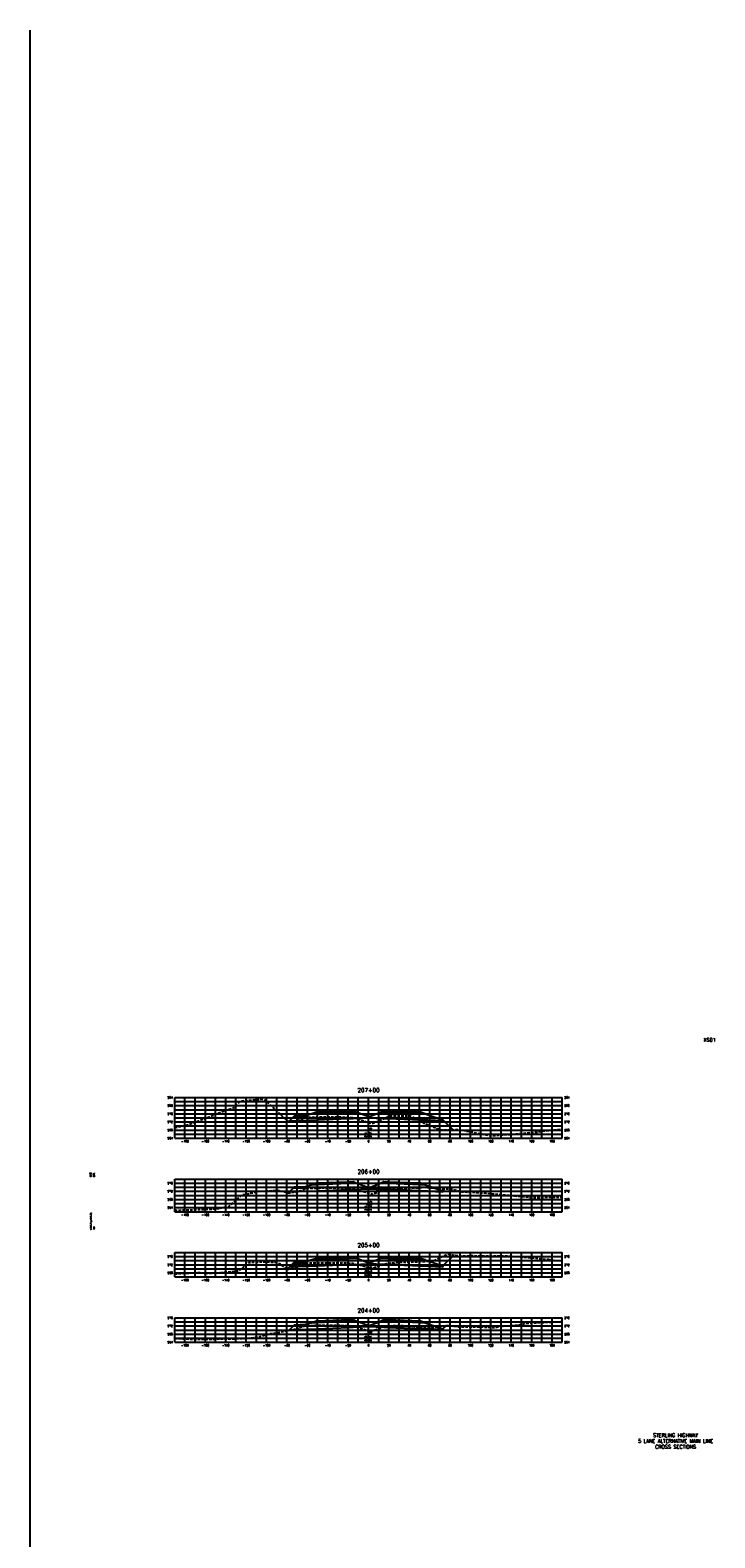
# Model space of a CAD drawing. Extents: x 37 to 10140, y -1968 to 9206.
# Tile 77 of 105: x 2898 to 3570, y 7728 to 9206. Entities that reach past the tile are written whole.
import ezdxf
from ezdxf.enums import TextEntityAlignment as Align

# ---------------------------------------------------------------- set-up
doc = ezdxf.new("R2010")
doc.units = 0
doc.header["$LTSCALE"] = 20
doc.header["$MEASUREMENT"] = 0
doc.linetypes.add('HIDDEN_050%', pattern=[0.1875, 0.125, -0.0625])
doc.layers.get('0').update_dxf_attribs({"color": 101})
for name, color, linetype in [('S-AT-TXT175', 6, 'Continuous'), ('S-AT-TXT80', 1, 'Continuous'), ('XDATUM', 3, 'Continuous'), ('XEG', 1, 'HIDDEN_050%'), ('XFG', 2, 'Continuous'), ('XGRID', 251, 'Continuous'), ('XGRIDT', 2, 'Continuous'), ('XREF-BORDER', 7, 'Continuous')]:
    doc.layers.add(name, color=color, linetype=linetype)
doc.styles.add('L100', font='simplex.shx', dxfattribs={"height": 2})
doc.styles.add('L175', font='ROMANSM.shx', dxfattribs={"height": 3.5})
doc.styles.add('L80', font='ROMANSM.shx', dxfattribs={"height": 1.6})

# ---------------------------------------------------------------- blocks, each defined once
blk = doc.blocks.new('03025_00_att1')
at = {"layer": 'S-AT-TXT175', "style": 'L175'}
for tag, p in [('NUM', (32.402, 20.822)), ('LINE1', (30.64, 1.444)), ('LINE2', (30.64, 1.161)), ('LINE3', (30.64, 0.877))]:
    blk.add_attdef(tag, text='', height=0.175, dxfattribs=at).set_placement(p, align=Align.CENTER)
at = {"layer": 'S-AT-TXT80', "style": 'L80'}
for tag, p in [('DESIGNED', (2.094, 14.201)), ('CHECKED', (2.265, 14.201)), ('DRAFTED', (2.436, 14.201)), ('PCTB', (2.094, 11.605)), ('PSCALE', (2.265, 11.605)), ('PVIEW', (2.436, 11.605))]:
    blk.add_attdef(tag, p, '', height=0.08, rotation=90, dxfattribs=at)

msp = doc.modelspace()

# ---------------------------------------------------------------- linework, layer by layer
msp.add_line((2898.2, 5156.3), (2898.2, 9206.2))
at = {"layer": 'XDATUM', "flags": 128}
for points in [[(3151.4, 8136.1), (3152.4, 8137), (3179, 8138.1), (3211, 8139.4), (3215, 8139.5), (3230, 8140.1), (3245, 8139.5), (3249, 8139.4), (3281, 8138.1), (3303, 8137.2), (3303, 8138.1), (3312.9, 8128.2)], [(3151.4, 8066.5), (3152.4, 8067.4), (3179, 8068.5), (3211, 8069.8), (3215, 8069.9), (3230, 8070.5), (3245, 8069.9), (3249, 8069.8), (3281, 8068.5), (3303, 8067.6), (3303, 8068.5), (3304.8, 8070.3)], [(3150, 7991.4), (3152.4, 7993.8), (3179, 7994.9), (3211, 7996.2), (3215, 7996.3), (3230, 7996.9), (3245, 7996.3), (3249, 7996.2), (3281, 7994.9), (3303, 7994), (3303, 7994.9), (3313.7, 8005.5)], [(3151.8, 7931.6), (3152.4, 7932.2), (3179, 7933.3), (3211, 7934.6), (3215, 7934.7), (3230, 7935.3), (3245, 7934.7), (3249, 7934.6), (3281, 7933.3), (3303, 7932.4), (3303, 7933.3), (3306.3, 7936.6)]]:
    msp.add_lwpolyline(points, dxfattribs=at)
at = {"layer": 'XEG', "flags": 128}
for points in [[(3040, 8130.1), (3056.7, 8134.4), (3080.7, 8143.8), (3085.7, 8145.8), (3087.9, 8146.6), (3098.1, 8150.1), (3099.3, 8151.9), (3105.5, 8156.7), (3125.3, 8158.2), (3126.4, 8158.3), (3127.3, 8158.3), (3128.1, 8157.7), (3151.5, 8136), (3154.4, 8136.3), (3159.6, 8137.2), (3163.8, 8138.8), (3167.4, 8140.2), (3169.5, 8140.5), (3171, 8140.7), (3179.5, 8140.9), (3191.4, 8141.1), (3204.9, 8140.8), (3210.6, 8140.6), (3212.1, 8140.5), (3214.7, 8140.3), (3223.4, 8137.6), (3230, 8135.5), (3233.3, 8134.4), (3242, 8138), (3250.8, 8141.9), (3262.3, 8141.9), (3270.8, 8142.1), (3283.3, 8135.4), (3300.2, 8128.3), (3313.3, 8128.2), (3317.7, 8128.7), (3345.9, 8123.2), (3349.6, 8122.3), (3368.9, 8123.8), (3370.8, 8123.8), (3380.8, 8124.9), (3396.2, 8126.1), (3399.9, 8126.8), (3420, 8129)], [(3040, 8049.5), (3069.1, 8050.3), (3080.3, 8050.8), (3082.8, 8051.1), (3093.4, 8053.5), (3094.5, 8054.5), (3106.2, 8064.8), (3117.1, 8066.6), (3122.4, 8068), (3138.9, 8068.8), (3141.5, 8069), (3151.7, 8066.4), (3154.6, 8066.7), (3158.8, 8067.2), (3162.7, 8068.6), (3168, 8070.6), (3169.2, 8070.7), (3170.9, 8070.9), (3181.8, 8071.2), (3191.1, 8071.4), (3205.1, 8071.1), (3211.4, 8071), (3212.1, 8070.9), (3214.8, 8070.5), (3230, 8066.3), (3230.4, 8066.2), (3233.5, 8065.3), (3236.5, 8066.3), (3249.3, 8070.6), (3255.5, 8070.9), (3275.6, 8071.4), (3279.2, 8071.5), (3281.6, 8071.7), (3284.3, 8072), (3294, 8071.3), (3296.4, 8070.6), (3311.6, 8070.1), (3321.3, 8067.6), (3339.9, 8066.6), (3350.7, 8065.8), (3389.6, 8061.9), (3391.1, 8061.9), (3405.5, 8062.1), (3420, 8062.2)], [(3040, 7987), (3063.9, 7988.4), (3070.8, 7987.5), (3077.1, 7987.8), (3087.7, 7988.7), (3100.6, 7989.9), (3103.6, 7990.2), (3108.8, 7995.2), (3112, 7997.8), (3112.4, 7998.1), (3113.7, 7998.1), (3127.3, 7999), (3134, 7998.6), (3140.2, 7998.3), (3142.7, 7997.2), (3150.3, 7991.2), (3154.2, 7992.3), (3156.7, 7993), (3160.1, 7994.4), (3167.9, 7997.4), (3168.8, 7997.5), (3171, 7997.7), (3187.7, 7998), (3190.6, 7998), (3192.3, 7998), (3210.4, 7997.8), (3214.7, 7997.4), (3214.7, 7997.4), (3217.2, 7996.7), (3230, 7993.2), (3232, 7992.7), (3232.8, 7992.4), (3233.8, 7992.7), (3248.7, 7997.6), (3254.9, 7998), (3264.9, 7998.5), (3268.5, 7998.5), (3293.2, 7999.7), (3305.7, 8005.7), (3307.5, 8006.5), (3318.3, 8004.8), (3318.6, 8004.7), (3319.5, 8004.8), (3331, 8004.9), (3362.1, 8004.8), (3366.2, 8004.8), (3373.9, 8004.2), (3407.2, 8001.3), (3420, 7999.6)], [(3040, 7923.5), (3043, 7923.6), (3061.8, 7922.8), (3065.9, 7923), (3066.8, 7922.9), (3097.7, 7923.5), (3107.5, 7923.6), (3108, 7923.7), (3108.4, 7923.8), (3122.9, 7925.3), (3123.5, 7925.5), (3133.6, 7928.5), (3147, 7930.5), (3152.7, 7931.8), (3154.8, 7931.9), (3157.3, 7932.8), (3168, 7936.2), (3168.7, 7936.3), (3171.1, 7936.5), (3189.2, 7936.9), (3191.4, 7937), (3194.2, 7936.9), (3210.7, 7936.4), (3212.6, 7936.2), (3215, 7936), (3221.8, 7933.9), (3230, 7931.2), (3231.8, 7930.7), (3241, 7933.9), (3246.4, 7936), (3252.8, 7936.4), (3261.4, 7936.5), (3274.5, 7935.6), (3291.2, 7934.2), (3297.1, 7935), (3306.6, 7936.7), (3311, 7936.1), (3319.6, 7935), (3335.4, 7935.3), (3354.2, 7934.5), (3361.9, 7935.8), (3378.6, 7937.3), (3386.3, 7938.8), (3420, 7940.3)]]:
    msp.add_lwpolyline(points, dxfattribs=at)
at = {"layer": 'XFG', "flags": 128}
for points in [[(3230, 8140.9), (3218, 8145.6), (3215, 8145.5), (3211, 8145.4), (3179, 8144.1), (3174.4, 8143.9), (3169, 8142.1), (3169, 8141.1), (3156, 8140.6), (3152.4, 8137), (3179, 8138.1), (3211, 8139.4), (3215, 8139.5), (3230, 8140.1), (3230, 8140.9)], [(3215, 8145.9), (3211, 8145.7), (3179, 8144.4), (3179, 8145.4), (3174.4, 8143.9), (3179, 8144.1), (3211, 8145.4), (3215, 8145.5), (3218, 8145.6), (3215, 8146.9), (3215, 8145.9)], [(3215, 8146.9), (3211, 8146.7), (3179, 8145.4), (3179, 8145.1), (3211, 8146.4), (3215, 8146.5), (3215, 8146.9)], [(3215, 8146.5), (3211, 8146.4), (3179, 8145.1), (3179, 8144.4), (3211, 8145.7), (3215, 8145.9), (3215, 8146.5)], [(3230, 8140.9), (3242, 8145.6), (3245, 8145.5), (3249, 8145.4), (3281, 8144.1), (3285.6, 8143.9), (3303, 8138.1), (3303, 8137.2), (3281, 8138.1), (3249, 8139.4), (3245, 8139.5), (3230, 8140.1)], [(3245, 8146.9), (3242, 8145.6), (3245, 8145.5), (3249, 8145.4), (3281, 8144.1), (3285.6, 8143.9), (3281, 8145.4), (3281, 8144.4), (3249, 8145.7), (3245, 8145.9), (3245, 8146.9)], [(3245, 8146.9), (3245, 8146.5), (3249, 8146.4), (3281, 8145.1), (3281, 8145.4), (3249, 8146.7), (3245, 8146.9)], [(3245, 8146.5), (3245, 8145.9), (3249, 8145.7), (3281, 8144.4), (3281, 8145.1), (3249, 8146.4), (3245, 8146.5)], [(3152.4, 8137), (3152.4, 8137), (3151.4, 8136.1)], [(3169, 8142.1), (3168, 8142.1), (3168, 8141.7), (3158, 8141.3), (3158, 8141.7), (3157, 8141.6), (3156, 8140.6), (3169, 8141.1), (3169, 8142.1)], [(3168, 8142.1), (3158, 8141.7), (3158, 8141.3), (3168, 8141.7), (3168, 8142.1)], [(3303, 8138.1), (3303, 8138.1), (3312.9, 8128.2)], [(3230, 8071.3), (3218, 8076), (3215, 8075.9), (3211, 8075.8), (3179, 8074.5), (3174.4, 8074.3), (3169, 8072.5), (3169, 8071.5), (3156, 8071), (3152.4, 8067.4), (3179, 8068.5), (3211, 8069.8), (3215, 8069.9), (3230, 8070.5), (3230, 8071.3)], [(3169, 8072.5), (3168, 8072.5), (3168, 8072.1), (3158, 8071.7), (3158, 8072.1), (3157, 8072), (3156, 8071), (3169, 8071.5), (3169, 8072.5)], [(3168, 8072.5), (3158, 8072.1), (3158, 8071.7), (3168, 8072.1), (3168, 8072.5)], [(3215, 8076.3), (3211, 8076.1), (3179, 8074.8), (3179, 8075.8), (3174.4, 8074.3), (3179, 8074.5), (3211, 8075.8), (3215, 8075.9), (3218, 8076), (3215, 8077.3), (3215, 8076.3)], [(3215, 8077.3), (3211, 8077.1), (3179, 8075.8), (3179, 8075.5), (3211, 8076.8), (3215, 8076.9), (3215, 8077.3)], [(3215, 8076.9), (3211, 8076.8), (3179, 8075.5), (3179, 8074.8), (3211, 8076.1), (3215, 8076.3), (3215, 8076.9)], [(3230, 8071.3), (3242, 8076), (3245, 8075.9), (3249, 8075.8), (3281, 8074.5), (3285.6, 8074.3), (3303, 8068.5), (3303, 8067.6), (3281, 8068.5), (3249, 8069.8), (3245, 8069.9), (3230, 8070.5)], [(3245, 8077.3), (3242, 8076), (3245, 8075.9), (3249, 8075.8), (3281, 8074.5), (3285.6, 8074.3), (3281, 8075.8), (3281, 8074.8), (3249, 8076.1), (3245, 8076.3), (3245, 8077.3)], [(3245, 8077.3), (3245, 8076.9), (3249, 8076.8), (3281, 8075.5), (3281, 8075.8), (3249, 8077.1), (3245, 8077.3)], [(3245, 8076.9), (3245, 8076.3), (3249, 8076.1), (3281, 8074.8), (3281, 8075.5), (3249, 8076.8), (3245, 8076.9)], [(3303, 8068.5), (3303, 8068.5), (3304.8, 8070.3)], [(3152.4, 8067.4), (3152.4, 8067.4), (3151.4, 8066.5)], [(3230, 7997.7), (3218, 8002.4), (3215, 8002.3), (3211, 8002.2), (3179, 8000.9), (3174.4, 8000.7), (3169, 7998.9), (3169, 7997.9), (3156, 7997.4), (3152.4, 7993.8), (3179, 7994.9), (3211, 7996.2), (3215, 7996.3), (3230, 7996.9), (3230, 7997.7)], [(3169, 7998.9), (3168, 7998.9), (3168, 7998.5), (3158, 7998.1), (3158, 7998.5), (3157, 7998.4), (3156, 7997.4), (3169, 7997.9), (3169, 7998.9)], [(3168, 7998.9), (3158, 7998.5), (3158, 7998.1), (3168, 7998.5), (3168, 7998.9)], [(3215, 8002.7), (3211, 8002.5), (3179, 8001.2), (3179, 8002.2), (3174.4, 8000.7), (3179, 8000.9), (3211, 8002.2), (3215, 8002.3), (3218, 8002.4), (3215, 8003.7), (3215, 8002.7)], [(3215, 8003.7), (3211, 8003.5), (3179, 8002.2), (3179, 8001.9), (3211, 8003.2), (3215, 8003.3), (3215, 8003.7)], [(3215, 8003.3), (3211, 8003.2), (3179, 8001.9), (3179, 8001.2), (3211, 8002.5), (3215, 8002.7), (3215, 8003.3)], [(3230, 7997.7), (3242, 8002.4), (3245, 8002.3), (3249, 8002.2), (3281, 8000.9), (3285.6, 8000.7), (3303, 7994.9), (3303, 7994), (3281, 7994.9), (3249, 7996.2), (3245, 7996.3), (3230, 7996.9)], [(3245, 8003.7), (3242, 8002.4), (3245, 8002.3), (3249, 8002.2), (3281, 8000.9), (3285.6, 8000.7), (3281, 8002.2), (3281, 8001.2), (3249, 8002.5), (3245, 8002.7), (3245, 8003.7)], [(3245, 8003.7), (3245, 8003.3), (3249, 8003.2), (3281, 8001.9), (3281, 8002.2), (3249, 8003.5), (3245, 8003.7)], [(3245, 8003.3), (3245, 8002.7), (3249, 8002.5), (3281, 8001.2), (3281, 8001.9), (3249, 8003.2), (3245, 8003.3)], [(3303, 7994.9), (3303, 7994.9), (3313.7, 8005.5)], [(3152.4, 7993.8), (3152.4, 7993.8), (3150, 7991.4)], [(3230, 7936.1), (3218, 7940.8), (3215, 7940.7), (3211, 7940.6), (3179, 7939.3), (3174.4, 7939.1), (3169, 7937.3), (3169, 7936.3), (3156, 7935.8), (3152.4, 7932.2), (3179, 7933.3), (3211, 7934.6), (3215, 7934.7), (3230, 7935.3), (3230, 7936.1)], [(3169, 7937.3), (3168, 7937.3), (3168, 7936.9), (3158, 7936.5), (3158, 7936.9), (3157, 7936.8), (3156, 7935.8), (3169, 7936.3), (3169, 7937.3)], [(3168, 7937.3), (3158, 7936.9), (3158, 7936.5), (3168, 7936.9), (3168, 7937.3)], [(3215, 7941.1), (3211, 7940.9), (3179, 7939.6), (3179, 7940.6), (3174.4, 7939.1), (3179, 7939.3), (3211, 7940.6), (3215, 7940.7), (3218, 7940.8), (3215, 7942.1), (3215, 7941.1)], [(3215, 7942.1), (3211, 7941.9), (3179, 7940.6), (3179, 7940.3), (3211, 7941.6), (3215, 7941.7), (3215, 7942.1)], [(3215, 7941.7), (3211, 7941.6), (3179, 7940.3), (3179, 7939.6), (3211, 7940.9), (3215, 7941.1), (3215, 7941.7)], [(3230, 7936.1), (3242, 7940.8), (3245, 7940.7), (3249, 7940.6), (3281, 7939.3), (3285.6, 7939.1), (3303, 7933.3), (3303, 7932.4), (3281, 7933.3), (3249, 7934.6), (3245, 7934.7), (3230, 7935.3)], [(3245, 7942.1), (3242, 7940.8), (3245, 7940.7), (3249, 7940.6), (3281, 7939.3), (3285.6, 7939.1), (3281, 7940.6), (3281, 7939.6), (3249, 7940.9), (3245, 7941.1), (3245, 7942.1)], [(3245, 7942.1), (3245, 7941.7), (3249, 7941.6), (3281, 7940.3), (3281, 7940.6), (3249, 7941.9), (3245, 7942.1)], [(3245, 7941.7), (3245, 7941.1), (3249, 7940.9), (3281, 7939.6), (3281, 7940.3), (3249, 7941.6), (3245, 7941.7)], [(3303, 7933.3), (3303, 7933.3), (3306.3, 7936.6)], [(3152.4, 7932.2), (3152.4, 7932.2), (3151.8, 7931.6)]]:
    msp.add_lwpolyline(points, dxfattribs=at)
at = {"layer": 'XGRID'}
for p, q in [((3040, 8120), (3040, 8160)), ((3040, 8160), (3420, 8160)), ((3050, 8120), (3050, 8160)), ((3060, 8120), (3060, 8160)), ((3070, 8120), (3070, 8160)), ((3080, 8120), (3080, 8160)), ((3090, 8120), (3090, 8160)), ((3100, 8120), (3100, 8160)), ((3110, 8120), (3110, 8160)), ((3120, 8120), (3120, 8160)), ((3130, 8120), (3130, 8160)), ((3140, 8120), (3140, 8160)), ((3150, 8120), (3150, 8160)), ((3160, 8120), (3160, 8160)), ((3170, 8120), (3170, 8160)), ((3180, 8120), (3180, 8160)), ((3190, 8120), (3190, 8160)), ((3200, 8120), (3200, 8160)), ((3210, 8120), (3210, 8160)), ((3220, 8120), (3220, 8160)), ((3230, 8120), (3230, 8160)), ((3240, 8120), (3240, 8160)), ((3250, 8120), (3250, 8160)), ((3260, 8120), (3260, 8160)), ((3270, 8120), (3270, 8160)), ((3280, 8120), (3280, 8160)), ((3290, 8120), (3290, 8160)), ((3300, 8120), (3300, 8160)), ((3310, 8120), (3310, 8160)), ((3320, 8120), (3320, 8160)), ((3330, 8120), (3330, 8160)), ((3340, 8120), (3340, 8160)), ((3350, 8120), (3350, 8160)), ((3360, 8120), (3360, 8160)), ((3370, 8120), (3370, 8160)), ((3380, 8120), (3380, 8160)), ((3390, 8120), (3390, 8160)), ((3400, 8120), (3400, 8160)), ((3410, 8120), (3410, 8160)), ((3420, 8120), (3420, 8160)), ((3040, 8156), (3420, 8156)), ((3040, 8152), (3420, 8152)), ((3040, 8148), (3420, 8148)), ((3040, 8144), (3420, 8144)), ((3040, 8140), (3420, 8140)), ((3040, 8136), (3420, 8136)), ((3040, 8132), (3420, 8132)), ((3040, 8128), (3420, 8128)), ((3040, 8124), (3420, 8124)), ((3040, 8120), (3420, 8120)), ((3040, 8048), (3040, 8080)), ((3040, 8080), (3420, 8080)), ((3040, 8076), (3420, 8076)), ((3040, 8072), (3420, 8072)), ((3050, 8048), (3050, 8080)), ((3060, 8048), (3060, 8080)), ((3070, 8048), (3070, 8080)), ((3080, 8048), (3080, 8080)), ((3090, 8048), (3090, 8080)), ((3100, 8048), (3100, 8080)), ((3110, 8048), (3110, 8080)), ((3120, 8048), (3120, 8080)), ((3130, 8048), (3130, 8080)), ((3140, 8048), (3140, 8080)), ((3150, 8048), (3150, 8080)), ((3160, 8048), (3160, 8080)), ((3170, 8048), (3170, 8080)), ((3180, 8048), (3180, 8080)), ((3190, 8048), (3190, 8080)), ((3200, 8048), (3200, 8080)), ((3210, 8048), (3210, 8080)), ((3220, 8048), (3220, 8080)), ((3230, 8048), (3230, 8080)), ((3240, 8048), (3240, 8080)), ((3250, 8048), (3250, 8080)), ((3260, 8048), (3260, 8080)), ((3270, 8048), (3270, 8080)), ((3280, 8048), (3280, 8080)), ((3290, 8048), (3290, 8080)), ((3300, 8048), (3300, 8080)), ((3310, 8048), (3310, 8080)), ((3320, 8048), (3320, 8080)), ((3330, 8048), (3330, 8080)), ((3340, 8048), (3340, 8080)), ((3350, 8048), (3350, 8080)), ((3360, 8048), (3360, 8080)), ((3370, 8048), (3370, 8080)), ((3380, 8048), (3380, 8080)), ((3390, 8048), (3390, 8080)), ((3400, 8048), (3400, 8080)), ((3410, 8048), (3410, 8080)), ((3420, 8048), (3420, 8080)), ((3040, 8068), (3420, 8068)), ((3040, 8064), (3420, 8064)), ((3040, 8060), (3420, 8060)), ((3040, 8056), (3420, 8056)), ((3040, 8052), (3420, 8052)), ((3040, 8048), (3420, 8048)), ((3040, 7984), (3040, 8008)), ((3040, 8008), (3420, 8008)), ((3040, 8004), (3420, 8004)), ((3040, 8000), (3420, 8000)), ((3040, 7996), (3420, 7996)), ((3050, 7984), (3050, 8008)), ((3060, 7984), (3060, 8008)), ((3070, 7984), (3070, 8008)), ((3080, 7984), (3080, 8008)), ((3090, 7984), (3090, 8008)), ((3100, 7984), (3100, 8008)), ((3110, 7984), (3110, 8008)), ((3120, 7984), (3120, 8008)), ((3130, 7984), (3130, 8008)), ((3140, 7984), (3140, 8008)), ((3150, 7984), (3150, 8008)), ((3160, 7984), (3160, 8008)), ((3170, 7984), (3170, 8008)), ((3180, 7984), (3180, 8008)), ((3190, 7984), (3190, 8008)), ((3200, 7984), (3200, 8008)), ((3210, 7984), (3210, 8008)), ((3220, 7984), (3220, 8008)), ((3230, 7984), (3230, 8008)), ((3240, 7984), (3240, 8008)), ((3250, 7984), (3250, 8008)), ((3260, 7984), (3260, 8008)), ((3270, 7984), (3270, 8008)), ((3280, 7984), (3280, 8008)), ((3290, 7984), (3290, 8008)), ((3300, 7984), (3300, 8008)), ((3310, 7984), (3310, 8008)), ((3320, 7984), (3320, 8008)), ((3330, 7984), (3330, 8008)), ((3340, 7984), (3340, 8008)), ((3350, 7984), (3350, 8008)), ((3360, 7984), (3360, 8008)), ((3370, 7984), (3370, 8008)), ((3380, 7984), (3380, 8008)), ((3390, 7984), (3390, 8008)), ((3400, 7984), (3400, 8008)), ((3410, 7984), (3410, 8008)), ((3420, 7984), (3420, 8008)), ((3040, 7992), (3420, 7992)), ((3040, 7988), (3420, 7988)), ((3040, 7984), (3420, 7984)), ((3040, 7920), (3040, 7944)), ((3040, 7944), (3420, 7944)), ((3040, 7940), (3420, 7940)), ((3050, 7920), (3050, 7944)), ((3060, 7920), (3060, 7944)), ((3070, 7920), (3070, 7944)), ((3080, 7920), (3080, 7944)), ((3090, 7920), (3090, 7944)), ((3100, 7920), (3100, 7944)), ((3110, 7920), (3110, 7944)), ((3120, 7920), (3120, 7944)), ((3130, 7920), (3130, 7944)), ((3140, 7920), (3140, 7944)), ((3150, 7920), (3150, 7944)), ((3160, 7920), (3160, 7944)), ((3170, 7920), (3170, 7944)), ((3180, 7920), (3180, 7944)), ((3190, 7920), (3190, 7944)), ((3200, 7920), (3200, 7944)), ((3210, 7920), (3210, 7944)), ((3220, 7920), (3220, 7944)), ((3230, 7920), (3230, 7944)), ((3240, 7920), (3240, 7944)), ((3250, 7920), (3250, 7944)), ((3260, 7920), (3260, 7944)), ((3270, 7920), (3270, 7944)), ((3280, 7920), (3280, 7944)), ((3290, 7920), (3290, 7944)), ((3300, 7920), (3300, 7944)), ((3310, 7920), (3310, 7944)), ((3320, 7920), (3320, 7944)), ((3330, 7920), (3330, 7944)), ((3340, 7920), (3340, 7944)), ((3350, 7920), (3350, 7944)), ((3360, 7920), (3360, 7944)), ((3370, 7920), (3370, 7944)), ((3380, 7920), (3380, 7944)), ((3390, 7920), (3390, 7944)), ((3400, 7920), (3400, 7944)), ((3410, 7920), (3410, 7944)), ((3420, 7920), (3420, 7944)), ((3040, 7936), (3420, 7936)), ((3040, 7932), (3420, 7932)), ((3040, 7928), (3420, 7928)), ((3040, 7924), (3420, 7924)), ((3040, 7920), (3420, 7920))]:
    msp.add_line(p, q, dxfattribs=at)

# ---------------------------------------------------------------- block references
at = {"layer": 'XREF-BORDER'}
ref = msp.add_blockref('03025_00_att1', (2916.4, 7798.2), dxfattribs=dict(at, xscale=20, yscale=20, zscale=20))
ref.add_attrib('LINE1', 'STERLING HIGHWAY', dxfattribs={"layer": 'S-AT-TXT175', "height": 3.5, "style": 'L175'}).set_placement((3531.1, 7827.1), align=Align.CENTER)
ref.add_attrib('LINE2', '5 LANE ALTERNATIVE MAIN LINE', dxfattribs={"layer": 'S-AT-TXT175', "height": 3.5, "style": 'L175'}).set_placement((3531.1, 7821.4), align=Align.CENTER)
ref.add_attrib('LINE3', 'CROSS SECTIONS', dxfattribs={"layer": 'S-AT-TXT175', "height": 3.5, "style": 'L175'}).set_placement((3531.1, 7815.8), align=Align.CENTER)
ref.add_attrib('NUM', 'XS01', dxfattribs={"layer": 'S-AT-TXT175', "height": 3.5, "style": 'L175'}).set_placement((3564.5, 8214.7), align=Align.CENTER)
ref.add_attrib('DESIGNED', 'CAB', (2958.3, 8082.2), dxfattribs={"layer": 'S-AT-TXT80', "height": 1.6, "rotation": 90, "style": 'L80'})
ref.add_attrib('CHECKED', 'DRL', (2961.7, 8082.2), dxfattribs={"layer": 'S-AT-TXT80', "height": 1.6, "rotation": 90, "style": 'L80'})
ref.add_attrib('PCTB', 'adot_hs,adot_fs', (2958.3, 8030.3), dxfattribs={"layer": 'S-AT-TXT80', "height": 1.6, "rotation": 90, "style": 'L80'})
ref.add_attrib('PSCALE', '1:1', (2961.7, 8030.3), dxfattribs={"layer": 'S-AT-TXT80', "height": 1.6, "rotation": 90, "style": 'L80'})

# ---------------------------------------------------------------- texts
at = {"layer": 'XGRIDT', "style": 'L100'}
for s, p in [('284', (3038, 8160)), ('280', (3038, 8152)), ('276', (3038, 8144)), ('272', (3038, 8136)), ('268', (3038, 8128)), ('264', (3038, 8120)), ('276', (3038, 8076)), ('272', (3038, 8068)), ('268', (3038, 8060)), ('264', (3038, 8052)), ('276', (3038, 8004)), ('272', (3038, 7996)), ('268', (3038, 7988)), ('276', (3038, 7944)), ('272', (3038, 7936)), ('268', (3038, 7928)), ('264', (3038, 7920))]:
    msp.add_text(s, height=2, dxfattribs=at).set_placement(p, align=Align.MIDDLE_RIGHT)
for s, p in [('207+00', (3230, 8164)), ('206+00', (3230, 8084)), ('205+00', (3230, 8012)), ('204+00', (3230, 7948))]:
    msp.add_text(s, height=4, dxfattribs=at).set_placement(p, align=Align.BOTTOM_CENTER)
for s, p in [('284', (3422, 8160)), ('280', (3422, 8152)), ('276', (3422, 8144)), ('272', (3422, 8136)), ('268', (3422, 8128)), ('264', (3422, 8120)), ('276', (3422, 8076)), ('272', (3422, 8068)), ('268', (3422, 8060)), ('264', (3422, 8052)), ('276', (3422, 8004)), ('272', (3422, 7996)), ('268', (3422, 7988)), ('276', (3422, 7944)), ('272', (3422, 7936)), ('268', (3422, 7928)), ('264', (3422, 7920))]:
    msp.add_text(s, height=2, dxfattribs=at).set_placement(p, align=Align.MIDDLE_LEFT)
for s, p in [('277.35', (3231, 8121)), ('276.55', (3231, 8049)), ('275.75', (3231, 7985)), ('274.95', (3231, 7921))]:
    msp.add_text(s, height=2, rotation=90, dxfattribs=at).set_placement(p, align=Align.TOP_LEFT)
for s, p in [('-180', (3050, 8118)), ('-160', (3070, 8118)), ('-140', (3090, 8118)), ('-120', (3110, 8118)), ('-100', (3130, 8118)), ('-80', (3150, 8118)), ('-60', (3170, 8118)), ('-40', (3190, 8118)), ('-20', (3210, 8118)), ('0', (3230, 8118)), ('20', (3250, 8118)), ('40', (3270, 8118)), ('60', (3290, 8118)), ('80', (3310, 8118)), ('100', (3330, 8118)), ('120', (3350, 8118)), ('140', (3370, 8118)), ('160', (3390, 8118)), ('180', (3410, 8118)), ('-180', (3050, 8046)), ('-160', (3070, 8046)), ('-140', (3090, 8046)), ('-120', (3110, 8046)), ('-100', (3130, 8046)), ('-80', (3150, 8046)), ('-60', (3170, 8046)), ('-40', (3190, 8046)), ('-20', (3210, 8046)), ('0', (3230, 8046)), ('20', (3250, 8046)), ('40', (3270, 8046)), ('60', (3290, 8046)), ('80', (3310, 8046)), ('100', (3330, 8046)), ('120', (3350, 8046)), ('140', (3370, 8046)), ('160', (3390, 8046)), ('180', (3410, 8046)), ('-180', (3050, 7982)), ('-160', (3070, 7982)), ('-140', (3090, 7982)), ('-120', (3110, 7982)), ('-100', (3130, 7982)), ('-80', (3150, 7982)), ('-60', (3170, 7982)), ('-40', (3190, 7982)), ('-20', (3210, 7982)), ('0', (3230, 7982)), ('20', (3250, 7982)), ('40', (3270, 7982)), ('60', (3290, 7982)), ('80', (3310, 7982)), ('100', (3330, 7982)), ('120', (3350, 7982)), ('140', (3370, 7982)), ('160', (3390, 7982)), ('180', (3410, 7982)), ('-180', (3050, 7918)), ('-160', (3070, 7918)), ('-140', (3090, 7918)), ('-120', (3110, 7918)), ('-100', (3130, 7918)), ('-80', (3150, 7918)), ('-60', (3170, 7918)), ('-40', (3190, 7918)), ('-20', (3210, 7918)), ('0', (3230, 7918)), ('20', (3250, 7918)), ('40', (3270, 7918)), ('60', (3290, 7918)), ('80', (3310, 7918)), ('100', (3330, 7918)), ('120', (3350, 7918)), ('140', (3370, 7918)), ('160', (3390, 7918)), ('180', (3410, 7918))]:
    msp.add_text(s, height=2, dxfattribs=at).set_placement(p, align=Align.TOP_CENTER)
for s, p in [('271.7', (3229, 8121)), ('271.1', (3229, 8049)), ('270.6', (3229, 7985)), ('269.6', (3229, 7921))]:
    msp.add_text(s, height=2, rotation=90, dxfattribs=at).set_placement(p, align=Align.BOTTOM_LEFT)

doc.saveas('drawing.dxf')
